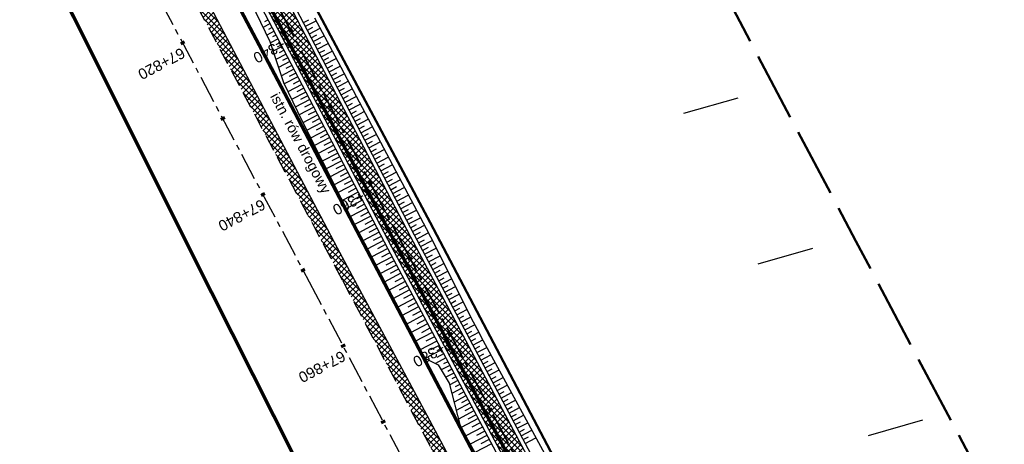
# Model space of a CAD drawing. Header units: metres. Extents: x 7529615 to 7533751, y 5721195 to 5727898.
# Tile 108 of 138: x 7530312 to 7530427, y 5726566 to 5726615. Entities that reach past the tile are written whole.
import ezdxf

# ---------------------------------------------------------------- set-up
doc = ezdxf.new("R2010")
doc.units = ezdxf.units.M
for name, pattern in [('CENTER', [50.8, 31.75, -6.35, 6.35, -6.35]), ('CENTER2', [28.575, 19.05, -3.175, 3.175, -3.175]), ('HIDDEN', [9.525, 6.35, -3.175]), ('L_0_09', [2.5, 2, -0.5])]:
    doc.linetypes.add(name, pattern=pattern)
for name, color, linetype in [('C-DROGI-SYTUACJA-ETYKIETY', 7, 'Continuous'), ('D-hatch-pobocza', 131, 'Continuous'), ('D-pobocza', 60, 'Continuous'), ('D-rowy', 160, 'Continuous'), ('D-skarpa', 2, 'Continuous'), ('D-skarpa-kreskowanie', 2, 'Continuous')]:
    doc.layers.add(name, color=color, linetype=linetype)
for name, color, linetype, lineweight, true_color in [('D-hatch-ciag-pieszo-rowerowy', 7, 'Continuous', 13, 0xff9f80), ('D-linia-podzialowa-ZRID', 7, 'Continuous', 50, 0x40ff00), ('D-podzialy-dzialek-etap-III', 7, 'Continuous', 30, 0xff0040), ('zakres-mdcp', 7, 'L_0_09', 50, 0xff05ff)]:
    doc.layers.add(name, color=color, linetype=linetype, lineweight=lineweight, true_color=true_color)
for name, color, linetype, lineweight in [('D-krawędzie', 3, 'Continuous', 30), ('D-obrzeża', 2, 'Continuous', 30), ('D-opisy', 2, 'Continuous', 30), ('D-oś', 2, 'CENTER', 30), ('D-pas-drogowy', 7, 'HIDDEN', 50)]:
    doc.layers.add(name, color=color, linetype=linetype, lineweight=lineweight)
doc.layers.add('poprzeczki', color=7, linetype='Continuous', true_color=0x0000c7)
doc.styles.get("Standard").update_dxf_attribs({"font": 'arial.ttf'})
pattern_1 = [(45, (0, 0), (-0.33675960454, 0.33675960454), []), (135, (0, 0), (-0.33675960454, -0.33675960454), [])]

# ---------------------------------------------------------------- blocks, each defined once
blk = doc.blocks.new('AeccTickLine')
at = {"color": 0, "linetype": 'ByBlock', "lineweight": -2}
blk.add_line((0, 1), (0, -1), dxfattribs=at)

msp = doc.modelspace()

# ---------------------------------------------------------------- hatches: boundary and pattern name
at = {"layer": 'D-hatch-ciag-pieszo-rowerowy'}
h = msp.add_hatch(dxfattribs=at)
h.set_pattern_fill('ANSI37', color=256, scale=0.15, style=0)
h.set_pattern_definition(pattern_1)
h.paths.add_polyline_path([(7530324.387, 5726654.066), (7530322.193, 5726652.869), (7530338.815, 5726621.306), (7530355.736, 5726588.901), (7530368.841, 5726564.244), (7530371.746, 5726564.106), (7530357.948, 5726590.066), (7530341.029, 5726622.467)])
at = {"layer": 'D-hatch-pobocza'}
h = msp.add_hatch(dxfattribs=at)
h.set_pattern_fill('ANSI37', color=256, scale=0.15, style=0)
h.set_pattern_definition(pattern_1)
h.paths.add_polyline_path([(7530484.05, 5726334.34), (7530471.92, 5726357.11), (7530458.95, 5726381.07), (7530447.57, 5726403.23), (7530435.55, 5726425.46), (7530424.34, 5726446.96), (7530408.22, 5726477.68), (7530396.72, 5726499.26), (7530381.74, 5726527.87), (7530371.44, 5726547.5), (7530359.58, 5726569.81), (7530349.42, 5726588.72), (7530332.29, 5726621.37), (7530323.72, 5726638.05), (7530306.54, 5726670.82), (7530298.56, 5726686.33), (7530287.26, 5726707.54), (7530284.291, 5726713.261), (7530282.67, 5726712.404), (7530284.501, 5726708.94), (7530291.376, 5726695.94), (7530296.046, 5726687.107), (7530304.464, 5726671.187), (7530316.604, 5726648.181), (7530333.058, 5726617.014), (7530350.004, 5726585.006), (7530367.258, 5726552.316), (7530385.763, 5726517.235), (7530404.054, 5726482.546), (7530421.087, 5726450.182), (7530442.442, 5726409.661), (7530463.421, 5726369.85), (7530489.269, 5726320.828), (7530506.412, 5726288.291), (7530524.315, 5726254.784), (7530540.549, 5726224.891), (7530548.273, 5726210.669), (7530551.697, 5726207.035), (7530543.21, 5726222.9), (7530538.34, 5726232.11), (7530533.7, 5726240.35), (7530511.95, 5726280.97), (7530499.24, 5726305.31)])

# ---------------------------------------------------------------- linework, layer by layer
at = {"layer": 'D-krawędzie', "linetype": 'HIDDEN', "ltscale": 0.3}
msp.add_lwpolyline([(7530333.058, 5726617.014), (7530350.004, 5726585.006), (7530367.258, 5726552.316), (7530385.763, 5726517.235), (7530404.054, 5726482.546), (7530421.087, 5726450.182), (7530442.442, 5726409.661), (7530463.421, 5726369.85), (7530489.269, 5726320.828), (7530506.412, 5726288.291), (7530524.315, 5726254.784), (7530540.549, 5726224.891), (7530548.24, 5726210.73)], dxfattribs=at)
at = {"layer": 'D-linia-podzialowa-ZRID', "color": 12, "ltscale": 15, "true_color": 0xc70000}
msp.add_lwpolyline([(7530343.244, 5726623.649), (7530360.23, 5726591.747), (7530383.209, 5726548.059), (7530406.018, 5726503.606), (7530427.465, 5726462.62), (7530447.928, 5726424.388), (7530471.127, 5726379.921), (7530490.501, 5726343.033), (7530509.499, 5726306.733), (7530529.89, 5726267.244), (7530543.852, 5726238.99), (7530554.809, 5726218.944), (7530559.027, 5726212.223), (7530563.061, 5726206.41), (7530566.934, 5726200.464), (7530569.771, 5726194.902), (7530571.473, 5726191.282), (7530572.839, 5726188.025), (7530575.295, 5726182.035), (7530579.737, 5726173.306), (7530583.3, 5726167.41), (7530583.3, 5726167.41), (7530583.3, 5726167.41)], dxfattribs=at)
at = {"layer": 'D-obrzeża'}
for points in [[(7530341.029, 5726622.467), (7530357.948, 5726590.066), (7530380.911, 5726546.861), (7530404.057, 5726502.584), (7530425.547, 5726461.605), (7530445.927, 5726422.724), (7530468.894, 5726378.737), (7530488.366, 5726341.909), (7530507.524, 5726305.704), (7530528.099, 5726266.319), (7530543.028, 5726237.223), (7530553.837, 5726217.27, 0.0204379), (7530555.511, 5726214.462), (7530563.158, 5726202.745, -0.0241664), (7530565.111, 5726199.411), (7530568.325, 5726193.262, -0.0214946), (7530570.15, 5726189.371), (7530573.016, 5726182.508, 0.0225353), (7530574.938, 5726178.434), (7530582.467, 5726164.173, 0.1441228), (7530586.407, 5726160.127), (7530591.402, 5726157.316, -0.1432658), (7530593.364, 5726155.308), (7530594.228, 5726153.684)], [(7530338.815, 5726621.306), (7530355.736, 5726588.901), (7530378.7, 5726545.696), (7530401.842, 5726501.425), (7530423.333, 5726460.444), (7530443.712, 5726421.565), (7530466.681, 5726377.574), (7530486.156, 5726340.739), (7530505.312, 5726304.54), (7530525.878, 5726265.169), (7530540.816, 5726236.057), (7530551.688, 5726215.99, 0.0204379), (7530553.361, 5726213.182), (7530560.998, 5726201.48, -0.0241664), (7530562.951, 5726198.146), (7530566.06, 5726192.199, -0.0214946), (7530567.884, 5726188.309), (7530570.753, 5726181.44, 0.0225353), (7530572.675, 5726177.366), (7530580.714, 5726162.138, 0.1015835), (7530584.546, 5726157.479), (7530584.686, 5726157.365, -0.1007353), (7530588.495, 5726152.75), (7530588.874, 5726152.037)]]:
    msp.add_lwpolyline(points, format="xyb", dxfattribs=at)
at = {"layer": 'D-oś', "ltscale": 0.1}
msp.add_lwpolyline([(7530594.845, 5726110.895), (7530540.21, 5726214.45), (7530503.32, 5726286.651), (7530486.173, 5726319.196), (7530460.325, 5726368.218), (7530439.346, 5726408.03), (7530417.989, 5726448.552), (7530400.958, 5726480.914), (7530382.667, 5726515.602), (7530364.162, 5726550.682), (7530346.91, 5726583.371), (7530329.964, 5726615.378), (7530313.508, 5726646.548)], dxfattribs=at)
at = {"layer": 'D-oś', "linetype": 'CENTER2', "lineweight": 35, "ltscale": 0.2}
msp.add_lwpolyline([(7530339.922, 5726621.886), (7530356.842, 5726589.483), (7530379.806, 5726546.279), (7530402.949, 5726502.005), (7530424.44, 5726461.025), (7530444.82, 5726422.144), (7530467.787, 5726378.156), (7530487.261, 5726341.324)], dxfattribs=at)
at = {"layer": 'D-pas-drogowy', "ltscale": 0.2, "flags": 128}
msp.add_lwpolyline([(7531633.019, 5724182.834, 0.4, 0.4, 0), (7531617.559, 5724211.608, 0.4, 0.4, 0), (7531566.784, 5724302.736, 0.4, 0.4, 0), (7531538.419, 5724356.47, 0.4, 0.4, 0), (7531526.32, 5724379.39, 0.4, 0.4, 0), (7531516.102, 5724393.607, 0.4, 0.4, 0.0014851), (7531513.78, 5724396.838, 0.4, 0.4, 0), (7531501.87, 5724413.41, 0.4, 0.4, 0), (7531474.926, 5724464.508, 0.4, 0.4, 0), (7531446.2, 5724518.992, 0.4, 0.4, 0), (7531424.962, 5724559.262, 0.4, 0.4, 0), (7531398.444, 5724609.566, 0.4, 0.4, 0), (7531379.647, 5724645.216, 0.4, 0.4, 0), (7531365.23, 5724672.56, 0.4, 0.4, 0), (7531341.306, 5724717.915, 0.4, 0.4, 0), (7531312.9, 5724771.789, 0.4, 0.4, 0), (7531292.591, 5724810.307, 0.4, 0.4, 0), (7531259.392, 5724873.271, 0.4, 0.4, 0), (7531233.74, 5724921.923, 0.4, 0.4, 0), (7531203.073, 5724980.092, 0.4, 0.4, 0), (7531173.471, 5725036.225, 0.4, 0.4, 0), (7531168.27, 5725046.09, 0.4, 0.4, 0), (7531172.29, 5725062.58, 0.4, 0.4, 0), (7531166.31, 5725074.58, 0.4, 0.4, 0), (7531150.32, 5725079.6, 0.4, 0.4, 0), (7531141.5, 5725096.43, 0.4, 0.4, 0), (7531109.312, 5725157.814, 0.4, 0.4, 0), (7531086.641, 5725201.048, 0.4, 0.4, 0), (7531059.198, 5725253.384, 0.4, 0.4, 0), (7531028.207, 5725312.489, 0.4, 0.4, 0), (7530999.105, 5725367.99, 0.4, 0.4, 0), (7530956.248, 5725449.725, 0.4, 0.4, 0), (7530924.398, 5725510.464, 0.4, 0.4, 0), (7530897.51, 5725561.74, 0.4, 0.4, 0), (7530894.46, 5725566.14, 0.4, 0.4, 0), (7530892.16, 5725570.49, 0.4, 0.4, 0), (7530869.363, 5725613.307, 0.4, 0.4, 0), (7530861.694, 5725627.705, 0.4, 0.4, 0), (7530852.74, 5725644.52, 0.4, 0.4, 0), (7530831.51, 5725684.2, 0.4, 0.4, 0), (7530811.13, 5725722.52, 0.4, 0.4, 0), (7530792.348, 5725757.941, 0.4, 0.4, 0), (7530768.03, 5725803.8, 0.4, 0.4, 0), (7530748.769, 5725840.179, 0.4, 0.4, 0), (7530727.7, 5725879.97, 0.4, 0.4, 0), (7530712.098, 5725909.545, 0.4, 0.4, 0), (7530693.644, 5725944.645, 0.4, 0.4, 0), (7530665.702, 5725997.539, 0.4, 0.4, 0), (7530641.76, 5726042.88, 0.4, 0.4, 0), (7530616.5, 5726091.48, 0.4, 0.4, 0), (7530604.628, 5726114.32, 0.4, 0.4, -0.0077628), (7530602.5, 5726118.43, 0.4, 0.4, 0), (7530603.992, 5726123.395, 0.4, 0.4, 0), (7530606.53, 5726131.84, 0.4, 0.4, 0), (7530603.27, 5726136.83, 0.4, 0.4, 0), (7530593.776, 5726151.369, 0.4, 0.4, 0), (7530590.203, 5726156.84, 0.4, 0.4, 0), (7530583.3, 5726167.41, 0.4, 0.4, 0), (7530580.578, 5726170.428, 0.4, 0.4, 0), (7530575.85, 5726175.67, 0.4, 0.4, 0), (7530569.01, 5726186.66, 0.4, 0.4, 0), (7530562.555, 5726199.189, 0.4, 0.4, 0), (7530555.67, 5726211.39, 0.4, 0.4, 0), (7530548.29, 5726224.23, 0.4, 0.4, 0), (7530540.58, 5726237.71, 0.4, 0.4, 0), (7530532.68, 5726252.65, 0.4, 0.4, 0), (7530524.06, 5726269.35, 0.4, 0.4, 0), (7530502.82, 5726309.91, 0.4, 0.4, 0), (7530488.83, 5726336.63, 0.4, 0.4, 0), (7530466.03, 5726380.16, 0.4, 0.4, 0), (7530438.47, 5726432.77, 0.4, 0.4, 0), (7530424.53, 5726459.09, 0.4, 0.4, 0), (7530401.63, 5726502.97, 0.4, 0.4, 0), (7530383.38, 5726538.06, 0.4, 0.4, 0), (7530353.97, 5726593.52, 0.4, 0.4, 0), (7530338.47, 5726622.74, 0.4, 0.4, 0), (7530322.01, 5726653.88, 0.4, 0.4, 0), (7530297.54, 5726700.33, 0.4, 0.4, 0), (7530287.38, 5726719.6, 0.4, 0.4, 0), (7530285.95, 5726722.316, 0.4, 0.4, 0), (7530280.26, 5726733.12, 0.4, 0.4, 0), (7530266.73, 5726758.74, 0.4, 0.4, 0), (7530260.42, 5726770.47, 0.4, 0.4, 0), (7530253.25, 5726783.82, 0.4, 0.4, 0), (7530244.95, 5726799.33, 0.4, 0.4, 0), (7530239.39, 5726808.49, 0.4, 0.4, 0), (7530238.29, 5726807.9, 0.4, 0.4, 0), (7530218.11, 5726850.67, 0.4, 0.4, 0), (7530175.907, 5726928.168, 0.4, 0.4, 0), (7530096.68, 5727076.15, 0.4, 0.4, 0), (7530094.68, 5727079.89, 0.4, 0.4, 0), (7530064.597, 5727135.523, 0.4, 0.4, 0), (7530046.731, 5727168.892, 0.4, 0.4, 0), (7530025.803, 5727208.461, 0.4, 0.4, 0), (7530012.847, 5727232.979, 0.4, 0.4, 0), (7529994.15, 5727268.45, 0.4, 0.4, 0), (7529981.671, 5727291.93, 0.4, 0.4, 0), (7529949.89, 5727351.73, 0.4, 0.4, 0), (7529924.75, 5727399.03, 0.4, 0.4, 0), (7529915.516, 5727417.1, 0.4, 0.4, 0), (7529885.83, 5727475.19, 0.4, 0.4, 0), (7529862.56, 5727519.97, 0.4, 0.4, 0), (7529852.985, 5727538.191, 0.4, 0.4, 0), (7529836.513, 5727569.511, 0.4, 0.4, 0), (7529815.369, 5727609.141, 0.4, 0.4, 0), (7529792.795, 5727651.247, 0.4, 0.4, 0), (7529774.199, 5727685.858, 0.4, 0.4, 0), (7529746.966, 5727736.059, 0.4, 0.4, 0), (7529733.92, 5727757.62, 0.4, 0.4, 0), (7529708.607, 5727806.389, 0.4, 0.4, 0), (7529688.492, 5727796.345, 0.4, 0.4, 0), (7529723.55, 5727729.88, 0.4, 0.4, 0), (7529725.42, 5727730.2, 0.4, 0.4, 0), (7529735.38, 5727711.28, 0.4, 0.4, 0), (7529739.21, 5727707.77, 0.4, 0.4, 0), (7529753.31, 5727681.13, 0.4, 0.4, 0), (7529755.178, 5727682.114, 0.4, 0.4, 0), (7529792.102, 5727611.923, 0.4, 0.4, 0), (7529811.741, 5727574.662, 0.4, 0.4, 0), (7529835.194, 5727530.193, 0.4, 0.4, 0), (7529857.56, 5727487.787, 0.4, 0.4, 0), (7529875.155, 5727454.426, 0.4, 0.4, 0), (7529890.63, 5727425.131, 0.4, 0.4, 0), (7529900.671, 5727406.159, 0.4, 0.4, 0), (7529953.284, 5727306.747, 0.4, 0.4, 0), (7529983.208, 5727250.207, 0.4, 0.4, 0), (7530015.379, 5727189.42, 0.4, 0.4, 0), (7530062.319, 5727099.625, 0.4, 0.4, 0), (7530100.06, 5727027.16, 0.4, 0.4, 0), (7530105.06, 5727018.32, 0.4, 0.4, 0), (7530143.175, 5726945.066, 0.4, 0.4, 0), (7530170.547, 5726892.961, 0.4, 0.4, 0), (7530195.92, 5726850.75, 0.4, 0.4, 0), (7530194.71, 5726849.15, 0.4, 0.4, 0), (7530197.22, 5726845.06, 0.4, 0.4, 0), (7530254.03, 5726738.21, 0.4, 0.4, 0), (7530261.371, 5726724.163, 0.4, 0.4, 0), (7530281.54, 5726685.57, 0.4, 0.4, 0), (7530289.214, 5726671.967, 0.4, 0.4, 0), (7530300.51, 5726651.778, 0.4, 0.4, 0), (7530303.939, 5726645.168, 0.4, 0.4, 0), (7530334.708, 5726583.665, 0.4, 0.4, 0), (7530397.759, 5726458.5, 0.4, 0.4, 0), (7530450.41, 5726357.28, 0.4, 0.4, 0), (7530482.4, 5726303.41, 0.4, 0.4, 0), (7530483.688, 5726301.003, 0.4, 0.4, 0), (7530491.35, 5726283.94, 0.4, 0.4, 0), (7530512.67, 5726243.78, 0.4, 0.4, 0), (7530529.43, 5726209.46, 0.4, 0.4, 0), (7530571.29, 5726130.56, 0.4, 0.4, 0), (7530581.28, 5726107.21, 0.4, 0.4, 0), (7530591.16, 5726088.44, 0.4, 0.4, 0), (7530597.42, 5726080.68, 0.4, 0.4, 0), (7530607.21, 5726063.51, 0.4, 0.4, 0), (7530610.82, 5726061.93, 0.4, 0.4, 0), (7530634.935, 5726016.147, 0.4, 0.4, 0), (7530642.914, 5726001.078, 0.4, 0.4, 0), (7530695.12, 5725902.09, 0.4, 0.4, 0), (7530708.718, 5725876.303, 0.4, 0.4, 0), (7530755.54, 5725787.51, 0.4, 0.4, 0), (7530802.56, 5725694.925, 0.4, 0.4, 0), (7530840.085, 5725624.059, 0.4, 0.4, 0), (7530865.243, 5725577.494, 0.4, 0.4, 0), (7530914.557, 5725484.684, 0.4, 0.4, 0), (7530964.182, 5725390.836, 0.4, 0.4, 0), (7531008.007, 5725307.954, 0.4, 0.4, 0), (7531059.253, 5725211.041, 0.4, 0.4, 0), (7531127.66, 5725081.67, 0.4, 0.4, 0), (7531345.12, 5724669.94, 0.4, 0.4, 0), (7531388.464, 5724586.93, 0.4, 0.4, 0), (7531412.35, 5724541.183, 0.4, 0.4, 0), (7531482.09, 5724407.62, 0.4, 0.4, 0), (7531504.02, 5724366.79, 0.4, 0.4, 0), (7531519.374, 5724337.52, 0.4, 0.4, 0), (7531563.749, 5724252.932, 0.4, 0.4, 0), (7531602.175, 5724179.681, 0.4, 0.4, 0), (7531619.177, 5724147.204, 0.4, 0.4, 0), (7531625.038, 5724135.635, 0.4, 0.4, 0), (7531656.796, 5724073.316, 0.4, 0.4, 0), (7531675.12, 5724037.36, 0.4, 0.4, 0), (7531682.71, 5724022.92, 0.4, 0.4, 0), (7531705.565, 5723979.811, 0.4, 0.4, 0), (7531736.606, 5723921.262, 0.4, 0.4, 0), (7531750.46, 5723895.13, 0.4, 0.4, 0), (7531740.77, 5723886.56, 0.4, 0.4, 0), (7531732.86, 5723885, 0.4, 0.4, 0), (7531722.18, 5723887.77, 0.4, 0.4, 0), (7531729.87, 5723862.17, 0.4, 0.4, 0), (7531742.92, 5723861.93, 0.4, 0.4, 0), (7531763.71, 5723859.52, 0.4, 0.4, 0), (7531768.42, 5723854.12, 0.4, 0.4, 0), (7531787.42, 5723817.97, 0.4, 0.4, 0), (7531795.57, 5723809.82, 0.4, 0.4, 0), (7531816.347, 5723819.85, 0.4, 0.4, 0), (7531816.347, 5723819.85, 0.4, 0.4, 0), (7531805.06, 5723843.23, 0.4, 0.4, 0), (7531803.61, 5723886.23, 0.4, 0.4, 0), (7531803.61, 5723886.23, 0.4, 0.4, 0), (7531780.08, 5723929.25, 0.4, 0.4, 0), (7531758.69, 5723936.76, 0.4, 0.4, 0), (7531749.359, 5723946.412, 0.4, 0.4, 0), (7531742.71, 5723953.29, 0.4, 0.4, 0), (7531735.177, 5723967.878, 0.4, 0.4, 0), (7531722.37, 5723992.68, 0.4, 0.4, 0), (7531705.042, 5724030.886, 0.4, 0.4, 0), (7531699.47, 5724043.17, 0.4, 0.4, 0), (7531692.69, 5724058.11, 0.4, 0.4, 0), (7531679.672, 5724084.017, 0.4, 0.4, 0), (7531674.55, 5724094.21, 0.4, 0.4, 0), (7531666.633, 5724114.003, 0.4, 0.4, 0), (7531649, 5724153.82, 0.4, 0.4, 0), (7531641.49, 5724149.34, 0.4, 0.4, 0), (7531626.04, 5724179.34, 0.4, 0.4, 0), (7531633.03, 5724182.84, 0, 0, 0)], format="xyseb", dxfattribs=at)
at = {"layer": 'D-pobocza'}
for points in [[(7530324.032, 5726655.814), (7530341.472, 5726622.699), (7530358.39, 5726590.299), (7530381.354, 5726547.095), (7530404.5, 5726502.816), (7530425.99, 5726461.837), (7530446.37, 5726422.955), (7530469.336, 5726378.97), (7530488.808, 5726342.142), (7530507.967, 5726305.936), (7530528.543, 5726266.549), (7530543.47, 5726237.456), (7530554.277, 5726217.509, 0.0204379), (7530555.929, 5726214.736), (7530563.577, 5726203.019, -0.0241664), (7530565.554, 5726199.643), (7530568.768, 5726193.493, -0.0214946), (7530570.611, 5726189.564), (7530573.478, 5726182.701, 0.0225353), (7530575.38, 5726178.667), (7530582.909, 5726164.407)], [(7530320.936, 5726654.183), (7530338.372, 5726621.074), (7530355.294, 5726588.668), (7530378.258, 5726545.463), (7530401.399, 5726501.193), (7530422.89, 5726460.212), (7530443.269, 5726421.333), (7530466.238, 5726377.342), (7530485.714, 5726340.506), (7530504.869, 5726304.308), (7530525.434, 5726264.939), (7530540.374, 5726235.824), (7530551.248, 5726215.751, 0.0204379), (7530552.942, 5726212.908), (7530560.579, 5726201.207, -0.0241664), (7530562.508, 5726197.914), (7530565.617, 5726191.967, -0.0214946), (7530567.423, 5726188.116), (7530570.292, 5726181.248, 0.0225353), (7530572.232, 5726177.133), (7530572.779, 5726176.098)]]:
    msp.add_lwpolyline(points, format="xyb", dxfattribs=at)
msp.add_lwpolyline([(7530548.273, 5726210.669), (7530551.697, 5726207.035), (7530543.21, 5726222.9), (7530538.34, 5726232.11), (7530533.7, 5726240.35), (7530511.95, 5726280.97), (7530499.24, 5726305.31), (7530484.05, 5726334.34), (7530471.92, 5726357.11), (7530458.95, 5726381.07), (7530447.57, 5726403.23), (7530435.55, 5726425.46), (7530424.34, 5726446.96), (7530408.22, 5726477.68), (7530396.72, 5726499.26), (7530381.74, 5726527.87), (7530371.44, 5726547.5), (7530359.58, 5726569.81), (7530349.42, 5726588.72), (7530332.29, 5726621.37)], dxfattribs=at)
at = {"layer": 'D-podzialy-dzialek-etap-III'}
for points in [[(7530389.795, 5726604.472), (7530396.154, 5726606.272)], [(7530398.495, 5726586.922), (7530404.854, 5726588.722)], [(7530411.335, 5726566.892), (7530417.694, 5726568.692)]]:
    msp.add_lwpolyline(points, dxfattribs=at)
at = {"layer": 'D-rowy', "linetype": 'HIDDEN', "ltscale": 0.1, "const_width": 0.4, "flags": 128}
msp.add_lwpolyline([(7530551.499, 5726212.267), (7530543.597, 5726226.236), (7530531.122, 5726249.92), (7530513.079, 5726284.072), (7530493.258, 5726321.227), (7530474.307, 5726357.907), (7530450.222, 5726402.72), (7530429.968, 5726441.454), (7530407.859, 5726483.738), (7530388.275, 5726520.931), (7530367.428, 5726560.809), (7530342.591, 5726608.109), (7530323.482, 5726644.276), (7530301.727, 5726686.325), (7530278.863, 5726729.805), (7530276.238, 5726736.773), (7530276.238, 5726736.773)], dxfattribs=at)
at = {"layer": 'D-skarpa', "linetype": 'Continuous'}
for points in [[(7530339.364, 5726617.357), (7530341.554, 5726612.86), (7530343.153, 5726608.054), (7530345.302, 5726603.535), (7530347.557, 5726599.072), (7530349.83, 5726594.619), (7530352.104, 5726590.166), (7530353.374, 5726587.672), (7530354.401, 5726585.692), (7530357.85, 5726579.034), (7530359.006, 5726576.815), (7530359.456, 5726575.962), (7530361.18, 5726575.136), (7530362.461, 5726572.989), (7530363.749, 5726568.011), (7530366.149, 5726563.624)], [(7530346.775, 5726615.586), (7530349.115, 5726611.167), (7530359.77, 5726591.012), (7530360.774, 5726589.079), (7530364.13, 5726582.372), (7530365.24, 5726580.128), (7530365.704, 5726579.283), (7530366.439, 5726577.932), (7530370.008, 5726571.338), (7530372.387, 5726566.94), (7530374.785, 5726562.552)]]:
    msp.add_lwpolyline(points, dxfattribs=at)
at = {"layer": 'D-skarpa-kreskowanie', "linetype": 'Continuous'}
for p, q in [((7530341.352, 5726615.367, 107.614), (7530340.946, 5726615.155, 107.309)), ((7530345.462, 5726615.059, 107.759), (7530346.084, 5726615.384, 107.291)), ((7530345.693, 5726614.615, 107.763), (7530346.943, 5726615.268, 106.823)), ((7530341.583, 5726614.924, 107.618), (7530340.758, 5726614.493, 106.997)), ((7530342.046, 5726614.038, 107.625), (7530341.196, 5726613.594, 106.985)), ((7530341.815, 5726614.481, 107.621), (7530341.396, 5726614.262, 107.306)), ((7530345.924, 5726614.172, 107.766), (7530346.551, 5726614.499, 107.295)), ((7530346.156, 5726613.729, 107.77), (7530347.411, 5726614.384, 106.826)), ((7530342.509, 5726613.151, 107.632), (7530341.613, 5726612.683, 106.957)), ((7530342.278, 5726613.594, 107.628), (7530341.847, 5726613.369, 107.304)), ((7530346.387, 5726613.286, 107.773), (7530347.016, 5726613.614, 107.3)), ((7530346.619, 5726612.843, 107.777), (7530347.879, 5726613.501, 106.829)), ((7530342.972, 5726612.265, 107.639), (7530341.933, 5726611.722, 106.857)), ((7530342.741, 5726612.708, 107.635), (7530342.257, 5726612.455, 107.271)), ((7530343.203, 5726611.822, 107.642), (7530342.648, 5726611.531, 107.224)), ((7530346.85, 5726612.399, 107.78), (7530347.482, 5726612.729, 107.305)), ((7530347.082, 5726611.956, 107.784), (7530348.347, 5726612.617, 106.832)), ((7530347.313, 5726611.513, 107.787), (7530347.947, 5726611.844, 107.31)), ((7530347.544, 5726611.07, 107.791), (7530348.815, 5726611.733, 106.835)), ((7530343.435, 5726611.378, 107.646), (7530342.252, 5726610.761, 106.756)), ((7530343.898, 5726610.492, 107.652), (7530342.572, 5726609.8, 106.656)), ((7530343.666, 5726610.935, 107.649), (7530343.039, 5726610.608, 107.177)), ((7530347.776, 5726610.627, 107.794), (7530348.413, 5726610.959, 107.315)), ((7530348.007, 5726610.183, 107.798), (7530349.283, 5726610.85, 106.838)), ((7530344.361, 5726609.605, 107.659), (7530342.892, 5726608.839, 106.555)), ((7530344.129, 5726610.049, 107.656), (7530343.431, 5726609.684, 107.131)), ((7530348.239, 5726609.74, 107.801), (7530348.878, 5726610.074, 107.32)), ((7530348.47, 5726609.297, 107.804), (7530349.751, 5726609.966, 106.841)), ((7530344.823, 5726608.719, 107.666), (7530343.232, 5726607.888, 106.47)), ((7530344.592, 5726609.162, 107.663), (7530343.822, 5726608.76, 107.084)), ((7530345.055, 5726608.276, 107.67), (7530344.251, 5726607.856, 107.065)), ((7530348.702, 5726608.854, 107.808), (7530349.343, 5726609.189, 107.326)), ((7530348.933, 5726608.41, 107.811), (7530350.218, 5726609.081, 106.845)), ((7530349.164, 5726607.967, 107.815), (7530349.808, 5726608.303, 107.331)), ((7530349.396, 5726607.524, 107.818), (7530350.685, 5726608.197, 106.849)), ((7530345.286, 5726607.833, 107.673), (7530343.662, 5726606.984, 106.452)), ((7530345.518, 5726607.389, 107.677), (7530344.697, 5726606.961, 107.06)), ((7530349.627, 5726607.081, 107.822), (7530350.273, 5726607.418, 107.336)), ((7530349.859, 5726606.638, 107.825), (7530351.153, 5726607.313, 106.852)), ((7530345.749, 5726606.946, 107.68), (7530344.092, 5726606.081, 106.434)), ((7530346.212, 5726606.06, 107.687), (7530344.521, 5726605.177, 106.416)), ((7530345.981, 5726606.503, 107.684), (7530345.144, 5726606.066, 107.054)), ((7530350.09, 5726606.194, 107.829), (7530350.738, 5726606.533, 107.341)), ((7530350.322, 5726605.751, 107.832), (7530351.62, 5726606.429, 106.856)), ((7530346.675, 5726605.173, 107.694), (7530344.951, 5726604.273, 106.397)), ((7530346.444, 5726605.617, 107.691), (7530345.59, 5726605.171, 107.049)), ((7530346.906, 5726604.73, 107.698), (7530346.036, 5726604.276, 107.043)), ((7530350.553, 5726605.308, 107.836), (7530351.203, 5726605.648, 107.347)), ((7530350.784, 5726604.865, 107.839), (7530352.087, 5726605.545, 106.859)), ((7530351.016, 5726604.422, 107.843), (7530351.668, 5726604.762, 107.352)), ((7530347.138, 5726604.287, 107.701), (7530345.385, 5726603.371, 106.382)), ((7530347.369, 5726603.844, 107.704), (7530346.49, 5726603.384, 107.043)), ((7530351.247, 5726603.978, 107.846), (7530352.555, 5726604.661, 106.863)), ((7530351.479, 5726603.535, 107.85), (7530352.134, 5726603.877, 107.357)), ((7530351.71, 5726603.092, 107.853), (7530353.022, 5726603.777, 106.866)), ((7530347.601, 5726603.4, 107.708), (7530345.836, 5726602.479, 106.38)), ((7530348.064, 5726602.514, 107.715), (7530346.287, 5726601.586, 106.378)), ((7530347.832, 5726602.957, 107.711), (7530346.947, 5726602.495, 107.045)), ((7530351.942, 5726602.649, 107.856), (7530352.599, 5726602.992, 107.362)), ((7530352.173, 5726602.205, 107.86), (7530353.489, 5726602.893, 106.87)), ((7530348.527, 5726601.626, 107.722), (7530346.739, 5726600.692, 106.377)), ((7530348.295, 5726602.07, 107.718), (7530347.404, 5726601.604, 107.048)), ((7530352.405, 5726601.762, 107.863), (7530353.064, 5726602.107, 107.368)), ((7530352.636, 5726601.319, 107.867), (7530353.957, 5726602.009, 106.873)), ((7530348.994, 5726600.731, 107.729), (7530347.194, 5726599.791, 106.375)), ((7530348.761, 5726601.178, 107.725), (7530347.864, 5726600.71, 107.05)), ((7530349.229, 5726600.281, 107.732), (7530348.326, 5726599.809, 107.053)), ((7530352.867, 5726600.876, 107.87), (7530353.529, 5726601.221, 107.373)), ((7530353.099, 5726600.433, 107.874), (7530354.424, 5726601.125, 106.877)), ((7530353.33, 5726599.989, 107.877), (7530353.994, 5726600.336, 107.378)), ((7530353.562, 5726599.546, 107.881), (7530354.891, 5726600.241, 106.881)), ((7530349.465, 5726599.831, 107.736), (7530347.653, 5726598.885, 106.373)), ((7530349.701, 5726599.378, 107.739), (7530348.793, 5726598.904, 107.056)), ((7530353.793, 5726599.103, 107.884), (7530354.459, 5726599.451, 107.383)), ((7530354.025, 5726598.66, 107.888), (7530355.359, 5726599.357, 106.884)), ((7530349.938, 5726598.925, 107.743), (7530348.117, 5726597.975, 106.374)), ((7530350.413, 5726598.015, 107.75), (7530348.584, 5726597.06, 106.375)), ((7530350.175, 5726598.47, 107.746), (7530349.263, 5726597.994, 107.06)), ((7530354.256, 5726598.217, 107.891), (7530354.924, 5726598.566, 107.389)), ((7530354.487, 5726597.773, 107.895), (7530355.826, 5726598.472, 106.888)), ((7530350.89, 5726597.101, 107.757), (7530349.053, 5726596.141, 106.376)), ((7530350.651, 5726597.558, 107.754), (7530349.735, 5726597.079, 107.064)), ((7530354.719, 5726597.33, 107.898), (7530355.389, 5726597.68, 107.394)), ((7530354.95, 5726596.887, 107.902), (7530356.294, 5726597.588, 106.891)), ((7530355.182, 5726596.444, 107.905), (7530355.854, 5726596.795, 107.399)), ((7530355.413, 5726596, 107.908), (7530356.761, 5726596.704, 106.895)), ((7530351.37, 5726596.182, 107.764), (7530349.524, 5726595.219, 106.376)), ((7530351.13, 5726596.641, 107.761), (7530350.209, 5726596.161, 107.068)), ((7530351.611, 5726595.721, 107.768), (7530350.686, 5726595.238, 107.072)), ((7530355.645, 5726595.557, 107.912), (7530356.32, 5726595.91, 107.404)), ((7530355.876, 5726595.114, 107.915), (7530357.228, 5726595.82, 106.898)), ((7530351.852, 5726595.259, 107.772), (7530349.998, 5726594.291, 106.377)), ((7530352.094, 5726594.796, 107.775), (7530351.165, 5726594.311, 107.076)), ((7530356.107, 5726594.671, 107.919), (7530356.785, 5726595.024, 107.41)), ((7530356.339, 5726594.228, 107.922), (7530357.696, 5726594.936, 106.902)), ((7530352.336, 5726594.332, 107.779), (7530350.473, 5726593.36, 106.378)), ((7530352.822, 5726593.401, 107.786), (7530350.951, 5726592.424, 106.379)), ((7530352.579, 5726593.867, 107.782), (7530351.645, 5726593.379, 107.08)), ((7530356.57, 5726593.784, 107.926), (7530357.25, 5726594.139, 107.415)), ((7530356.802, 5726593.341, 107.929), (7530358.163, 5726594.052, 106.905)), ((7530357.033, 5726592.898, 107.933), (7530357.715, 5726593.254, 107.42)), ((7530353.31, 5726592.466, 107.793), (7530351.431, 5726591.484, 106.38)), ((7530353.066, 5726592.933, 107.79), (7530352.129, 5726592.444, 107.085)), ((7530357.265, 5726592.455, 107.936), (7530358.63, 5726593.168, 106.909)), ((7530357.496, 5726592.012, 107.94), (7530358.18, 5726592.369, 107.425)), ((7530357.727, 5726591.568, 107.943), (7530359.098, 5726592.284, 106.913)), ((7530353.801, 5726591.526, 107.801), (7530351.913, 5726590.54, 106.381)), ((7530353.556, 5726591.996, 107.797), (7530352.614, 5726591.504, 107.089)), ((7530354.048, 5726591.054, 107.804), (7530353.101, 5726590.56, 107.093)), ((7530357.959, 5726591.125, 107.947), (7530358.645, 5726591.483, 107.43)), ((7530358.19, 5726590.682, 107.95), (7530359.565, 5726591.4, 106.916)), ((7530354.294, 5726590.582, 107.808), (7530352.397, 5726589.591, 106.381)), ((7530354.542, 5726590.107, 107.812), (7530353.591, 5726589.611, 107.097)), ((7530358.422, 5726590.239, 107.954), (7530359.108, 5726590.603, 107.436)), ((7530358.657, 5726589.797, 107.957), (7530360.024, 5726590.524, 106.925)), ((7530354.79, 5726589.633, 107.816), (7530352.883, 5726588.637, 106.381)), ((7530355.287, 5726588.68, 107.823), (7530353.371, 5726587.679, 106.382)), ((7530355.038, 5726589.156, 107.819), (7530354.083, 5726588.657, 107.1)), ((7530358.892, 5726589.356, 107.961), (7530359.573, 5726589.718, 107.446)), ((7530359.126, 5726588.914, 107.964), (7530360.485, 5726589.636, 106.938)), ((7530359.361, 5726588.473, 107.967), (7530360.038, 5726588.833, 107.456)), ((7530359.596, 5726588.031, 107.971), (7530360.941, 5726588.746, 106.955)), ((7530355.795, 5726587.725, 107.831), (7530353.876, 5726586.705, 106.382)), ((7530355.541, 5726588.202, 107.827), (7530354.584, 5726587.694, 107.104)), ((7530359.83, 5726587.59, 107.974), (7530360.497, 5726587.944, 107.471)), ((7530360.065, 5726587.148, 107.978), (7530361.388, 5726587.852, 106.979)), ((7530356.305, 5726586.766, 107.838), (7530354.376, 5726585.74, 106.382)), ((7530356.05, 5726587.245, 107.834), (7530355.088, 5726586.734, 107.108)), ((7530360.3, 5726586.707, 107.981), (7530360.956, 5726587.056, 107.486)), ((7530360.534, 5726586.265, 107.985), (7530361.836, 5726586.957, 107.002)), ((7530356.817, 5726585.801, 107.846), (7530354.878, 5726584.77, 106.382)), ((7530356.561, 5726586.283, 107.842), (7530355.594, 5726585.769, 107.112)), ((7530357.075, 5726585.316, 107.849), (7530356.103, 5726584.8, 107.115)), ((7530360.769, 5726585.824, 107.988), (7530361.414, 5726586.167, 107.501)), ((7530361.004, 5726585.382, 107.992), (7530362.283, 5726586.063, 107.026)), ((7530361.238, 5726584.941, 107.995), (7530361.873, 5726585.278, 107.516)), ((7530357.333, 5726584.831, 107.853), (7530355.383, 5726583.795, 106.381)), ((7530357.592, 5726584.344, 107.857), (7530356.614, 5726583.825, 107.119)), ((7530361.473, 5726584.499, 107.999), (7530362.731, 5726585.168, 107.049)), ((7530361.708, 5726584.058, 108.002), (7530362.331, 5726584.389, 107.531)), ((7530361.942, 5726583.616, 108.006), (7530363.178, 5726584.273, 107.072)), ((7530357.851, 5726583.857, 107.861), (7530355.891, 5726582.815, 106.381)), ((7530358.111, 5726583.367, 107.865), (7530357.129, 5726582.845, 107.123)), ((7530362.177, 5726583.175, 108.009), (7530362.79, 5726583.5, 107.546)), ((7530362.412, 5726582.733, 108.013), (7530363.626, 5726583.379, 107.096)), ((7530358.371, 5726582.877, 107.869), (7530356.402, 5726581.83, 106.381)), ((7530358.895, 5726581.892, 107.876), (7530356.915, 5726580.84, 106.381)), ((7530358.633, 5726582.385, 107.872), (7530357.646, 5726581.86, 107.127)), ((7530362.646, 5726582.292, 108.016), (7530363.248, 5726582.612, 107.562)), ((7530362.881, 5726581.85, 108.019), (7530364.074, 5726582.484, 107.119)), ((7530359.421, 5726580.902, 107.884), (7530357.431, 5726579.844, 106.381)), ((7530359.158, 5726581.397, 107.88), (7530358.165, 5726580.87, 107.131)), ((7530363.116, 5726581.409, 108.022), (7530363.706, 5726581.722, 107.576)), ((7530363.35, 5726580.967, 108.024), (7530364.518, 5726581.588, 107.143)), ((7530363.585, 5726580.526, 108.026), (7530364.162, 5726580.833, 107.59)), ((7530363.82, 5726580.084, 108.029), (7530364.962, 5726580.691, 107.166)), ((7530359.95, 5726579.907, 107.891), (7530357.95, 5726578.844, 106.381)), ((7530359.686, 5726580.405, 107.888), (7530358.688, 5726579.874, 107.135)), ((7530364.054, 5726579.643, 108.031), (7530364.619, 5726579.943, 107.605)), ((7530364.289, 5726579.201, 108.032), (7530365.419, 5726579.802, 107.178)), ((7530360.482, 5726578.907, 107.896), (7530358.473, 5726577.839, 106.38)), ((7530360.216, 5726579.407, 107.894), (7530359.213, 5726578.874, 107.137)), ((7530360.749, 5726578.405, 107.899), (7530359.742, 5726577.87, 107.139)), ((7530364.524, 5726578.76, 108.032), (7530365.092, 5726579.062, 107.603)), ((7530364.758, 5726578.318, 108.032), (7530365.899, 5726578.925, 107.17)), ((7530361.015, 5726577.903, 107.901), (7530358.998, 5726576.83, 106.378)), ((7530361.284, 5726577.398, 107.902), (7530360.274, 5726576.862, 107.14)), ((7530364.993, 5726577.877, 108.031), (7530365.566, 5726578.181, 107.599)), ((7530365.228, 5726577.435, 108.03), (7530366.377, 5726578.046, 107.162)), ((7530365.462, 5726576.994, 108.029), (7530366.039, 5726577.3, 107.593)), ((7530365.697, 5726576.552, 108.027), (7530366.853, 5726577.167, 107.154)), ((7530361.552, 5726576.894, 107.902), (7530359.636, 5726575.876, 106.456)), ((7530361.806, 5726576.415, 107.901), (7530361.025, 5726576, 107.311)), ((7530365.932, 5726576.111, 108.026), (7530366.511, 5726576.419, 107.588)), ((7530366.166, 5726575.669, 108.024), (7530367.329, 5726576.287, 107.146)), ((7530362.061, 5726575.936, 107.9), (7530360.852, 5726575.293, 106.988)), ((7530362.53, 5726575.053, 107.898), (7530361.542, 5726574.528, 107.152)), ((7530362.295, 5726575.494, 107.899), (7530361.791, 5726575.226, 107.518)), ((7530366.401, 5726575.228, 108.023), (7530366.984, 5726575.538, 107.582)), ((7530366.636, 5726574.786, 108.021), (7530367.805, 5726575.408, 107.138)), ((7530362.999, 5726574.17, 107.895), (7530362.055, 5726573.668, 107.182)), ((7530362.765, 5726574.611, 107.896), (7530362.282, 5726574.355, 107.532)), ((7530363.234, 5726573.728, 107.893), (7530362.773, 5726573.483, 107.545)), ((7530366.87, 5726574.345, 108.02), (7530367.457, 5726574.656, 107.577)), ((7530367.105, 5726573.903, 108.018), (7530368.281, 5726574.528, 107.13)), ((7530367.34, 5726573.462, 108.017), (7530367.929, 5726573.775, 107.571)), ((7530363.469, 5726573.287, 107.892), (7530362.515, 5726572.78, 107.171)), ((7530363.703, 5726572.845, 107.89), (7530363.173, 5726572.564, 107.49)), ((7530367.574, 5726573.02, 108.015), (7530368.757, 5726573.649, 107.122)), ((7530367.809, 5726572.579, 108.013), (7530368.402, 5726572.894, 107.566)), ((7530368.044, 5726572.137, 108.012), (7530369.233, 5726572.769, 107.114)), ((7530363.938, 5726572.404, 107.889), (7530362.772, 5726571.784, 107.008)), ((7530364.407, 5726571.521, 107.886), (7530363.03, 5726570.789, 106.846)), ((7530364.173, 5726571.962, 107.887), (7530363.537, 5726571.624, 107.407)), ((7530368.278, 5726571.695, 108.01), (7530368.875, 5726572.013, 107.56)), ((7530368.513, 5726571.254, 108.009), (7530369.709, 5726571.89, 107.106)), ((7530364.877, 5726570.638, 107.882), (7530363.288, 5726569.793, 106.683)), ((7530364.642, 5726571.079, 107.884), (7530363.9, 5726570.685, 107.324)), ((7530368.748, 5726570.812, 108.007), (7530369.347, 5726571.131, 107.555)), ((7530368.982, 5726570.371, 108.006), (7530370.185, 5726571.01, 107.098)), ((7530365.346, 5726569.755, 107.879), (7530363.545, 5726568.798, 106.52)), ((7530365.111, 5726570.196, 107.881), (7530364.264, 5726569.746, 107.241)), ((7530365.585, 5726569.305, 107.878), (7530364.631, 5726568.797, 107.157)), ((7530369.217, 5726569.929, 108.004), (7530369.82, 5726570.25, 107.549)), ((7530369.452, 5726569.488, 108.003), (7530370.661, 5726570.131, 107.09)), ((7530369.686, 5726569.046, 108.001), (7530370.292, 5726569.369, 107.543)), ((7530369.921, 5726568.605, 108), (7530371.137, 5726569.251, 107.082)), ((7530365.825, 5726568.854, 107.876), (7530363.859, 5726567.81, 106.392)), ((7530366.086, 5726568.363, 107.875), (7530365.106, 5726567.842, 107.135)), ((7530370.156, 5726568.163, 107.998), (7530370.765, 5726568.487, 107.538)), ((7530370.39, 5726567.722, 107.997), (7530371.612, 5726568.371, 107.074)), ((7530366.347, 5726567.871, 107.873), (7530364.393, 5726566.833, 106.398)), ((7530366.866, 5726566.895, 107.869), (7530364.924, 5726565.863, 106.403)), ((7530366.607, 5726567.383, 107.871), (7530365.633, 5726566.865, 107.136)), ((7530370.625, 5726567.28, 107.995), (7530371.238, 5726567.606, 107.532)), ((7530370.86, 5726566.839, 107.994), (7530372.088, 5726567.492, 107.066)), ((7530367.382, 5726565.924, 107.866), (7530365.452, 5726564.898, 106.409)), ((7530367.124, 5726566.409, 107.868), (7530366.156, 5726565.895, 107.137)), ((7530371.094, 5726566.397, 107.992), (7530371.71, 5726566.725, 107.527)), ((7530371.329, 5726565.956, 107.99), (7530372.565, 5726566.613, 107.057))]:
    msp.add_line(p, q, dxfattribs=at)
at = {"layer": 'zakres-mdcp', "color": 202, "lineweight": 50, "ltscale": 4, "flags": 128}
msp.add_lwpolyline([(7531758.716, 5723850.032), (7531728.332, 5723851.794), (7531693.814, 5723894.136), (7531508.569, 5724248.602), (7531193.64, 5724847.394), (7530844.997, 5725516.068), (7530405.871, 5726335.327), (7530096.993, 5726929.301), (7529784.459, 5727520.373), (7529614.644, 5727842.41), (7529717.957, 5727897.667), (7529956.258, 5727449.278), (7530409.857, 5726589.568), (7530617.799, 5726197.499), (7530696.376, 5726240.903), (7530727.021, 5726177.862), (7530650.299, 5726135.481), (7530758.301, 5725929.636), (7531064.675, 5725351.856), (7531385.887, 5724741.515), (7531581.6, 5724370.323), (7531686.001, 5724174.745), (7531797.117, 5723955.134), (7531838.087, 5723957.501), (7531858.457, 5723931.987), (7531819.328, 5723892.549), (7531820.891, 5723857.614), (7531768.235, 5723832.41), (7531758.716, 5723850.032)], dxfattribs=at)

# ---------------------------------------------------------------- block references
at = {"layer": 'C-DROGI-SYTUACJA-ETYKIETY', "color": 2, "linetype": 'Continuous', "lineweight": 60, "xscale": 0.25, "yscale": 0.25, "zscale": 0.25}
for p, rotation in [((7530331.391, 5726612.683), 297.8972710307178), ((7530336.07, 5726603.845), 297.8972710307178), ((7530340.749, 5726595.007), 297.8972710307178), ((7530345.428, 5726586.169), 297.8972710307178), ((7530350.099, 5726577.327), 297.8248646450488), ((7530354.767, 5726568.483), 297.8248646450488)]:
    msp.add_blockref('AeccTickLine', p, dxfattribs=dict(at, rotation=rotation))
at = {"layer": 'poprzeczki', "color": 2, "linetype": 'Continuous', "lineweight": 60}
for p, xscale, yscale, zscale, rotation in [((7530343.975, 5726614.124), 0.25, 0.25, 0.25, 297.5721532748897), ((7530348.604, 5726605.26), 0.25, 0.25, 0.25, 297.5721532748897), ((7530353.233, 5726596.395), 0.25, 0.25, 0.25, 297.5721532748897), ((7530357.876, 5726587.539), 0.2499999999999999, 0.2499999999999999, 0.2499999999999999, 297.9910792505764), ((7530362.569, 5726578.708), 0.2499999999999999, 0.2499999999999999, 0.2499999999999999, 297.9910792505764), ((7530367.262, 5726569.878), 0.2499999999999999, 0.2499999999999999, 0.2499999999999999, 297.9910792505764)]:
    msp.add_blockref('AeccTickLine', p, dxfattribs=dict(at, xscale=xscale, yscale=yscale, zscale=zscale, rotation=rotation))

# ---------------------------------------------------------------- texts
at = {"layer": 'C-DROGI-SYTUACJA-ETYKIETY', "color": 2}
for s, rotation, p in [('1+340', 207.57215, (7530343.817, 5726613.618)), ('67+820', 207.89727, (7530331.235, 5726612.176)), ('1+360', 207.57215, (7530353.074, 5726595.889)), ('67+840', 207.89727, (7530340.593, 5726594.5)), ('1+380', 207.99108, (7530362.414, 5726578.201)), ('67+860', 207.82486, (7530349.943, 5726576.821))]:
    msp.add_text(s, height=1.25, rotation=rotation, dxfattribs=at).set_placement(p)
at = {"layer": 'D-opisy'}
msp.add_text('istn. rów drogowy', height=1.2, rotation=298.10365, dxfattribs=at).set_placement((7530341.548, 5726606.464))

doc.saveas('drawing.dxf')
